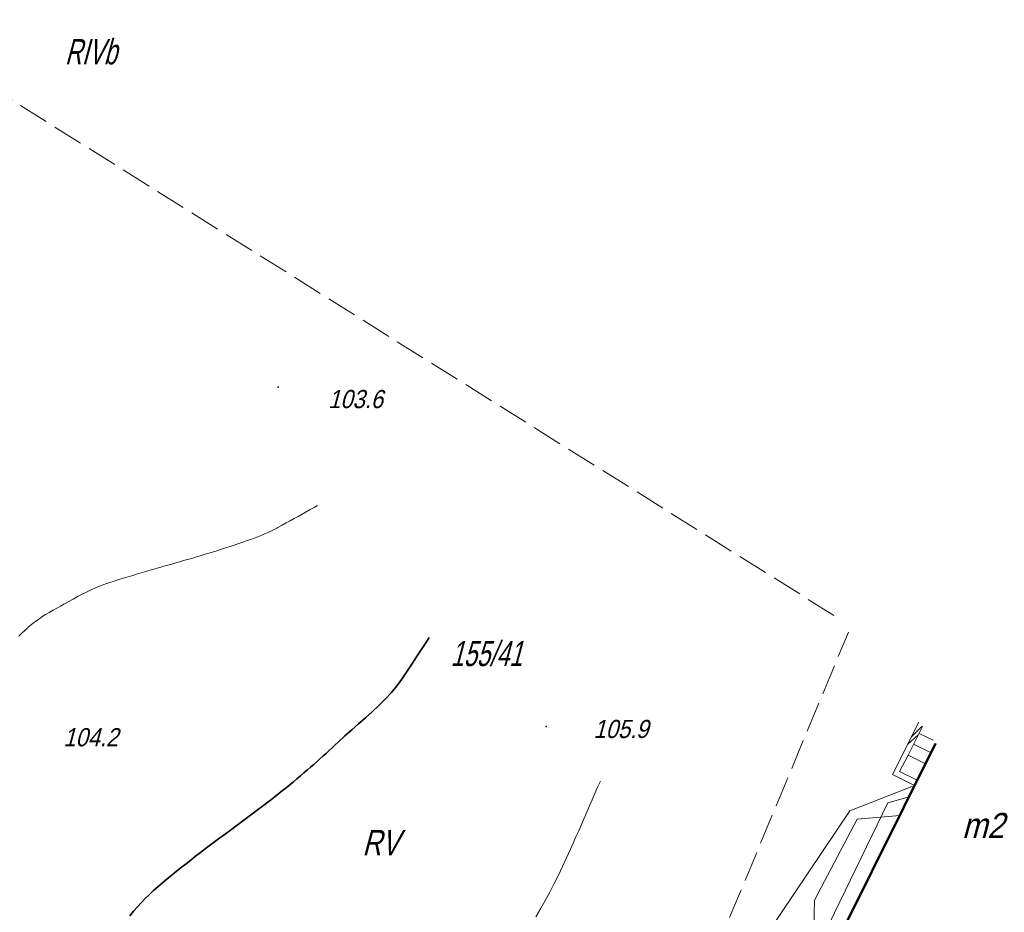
# Model space of a CAD drawing. Extents: x 6530721 to 6531385, y 5978377 to 5979143.
# Tile 145 of 146: x 6531111 to 6531159, y 5978811 to 5978855. Entities that reach past the tile are written whole.
import ezdxf
from ezdxf.enums import TextEntityAlignment as Align

# ---------------------------------------------------------------- set-up
doc = ezdxf.new("R2010")
doc.units = 0
doc.linetypes.add('AB_rokocin 2014-08-13 AC2004$0$l217_500', pattern=[2, 1.5, -0.5])
for name, color, linetype, lineweight in [('AB-wymiarowa', 7, 'Continuous', 30), ('AB_rokocin 2014-08-13 AC2004$0$209-Opis konturu klasyfikacyjnego', 7, 'Continuous', 18), ('AB_rokocin 2014-08-13 AC2004$0$211-Nr działki', 7, 'Continuous', 18), ('AB_rokocin 2014-08-13 AC2004$0$217-Granica konturu klasyfikcyjnego', 7, 'Continuous', 18), ('AB_rokocin 2014-08-13 AC2004$0$312-Budynek', 7, 'Continuous', 18), ('AB_rokocin 2014-08-13 AC2004$0$312-Numer ewidencyjny budynku-Atr124', 7, 'Continuous', 18), ('AB_rokocin 2014-08-13 AC2004$0$352-schody (powierzchnia)', 7, 'Continuous', 18), ('AB_rokocin 2014-08-13 AC2004$0$449-Ściana oporowa rysunek', 7, 'Continuous', 18), ('AB_rokocin 2014-08-13 AC2004$0$811-Warstwica ciągła linia', 7, 'Continuous', 18), ('AB_rokocin 2014-08-13 AC2004$0$814-Warstwica pogrubiona linia', 7, 'Continuous', 18), ('AB_rokocin 2014-08-13 AC2004$0$przewód gazowy (linia)-SG', 7, 'Continuous', 18), ('AB_rokocin 2014-08-13 AC2004$0$przewód kanalizacyjny (linia)-SK', 7, 'Continuous', 18), ('AB_rokocin 2014-08-13 AC2004$0$przewód wodociągowy (linia)-SW', 7, 'Continuous', 18), ('AB_rokocin 2014-08-13 AC2004$0$punkt wysokościowy naturalny', 7, 'Continuous', 18), ('AB_rokocin 2014-08-13 AC2004$0$punkt wysokościowy naturalny-Atr2', 7, 'Continuous', 18)]:
    doc.layers.add(name, color=color, linetype=linetype, lineweight=lineweight)
doc.styles.add('AB_rokocin 2014-08-13 AC2004$0$Standard', font='txt')

# ---------------------------------------------------------------- blocks, each defined once
blk = doc.blocks.new('AB_rokocin 2014-08-13 AC2004$0$PW01')
at = {"linetype": 'Continuous', "lineweight": 13}
h = blk.add_hatch(color=0, dxfattribs=at)
edge = h.paths.add_edge_path()
edge.add_arc((0, 0), 0.045, 0, 360)
blk = doc.blocks.new('AB_rokocin 2014-08-13 AC2004')
at = {"layer": 'AB_rokocin 2014-08-13 AC2004$0$217-Granica konturu klasyfikcyjnego', "color": 3, "linetype": 'AB_rokocin 2014-08-13 AC2004$0$l217_500', "lineweight": 18, "flags": 128}
for points in [[(6531103.99, 5978855.03), (6531151.142, 5978825.454)], [(6531137.38, 5978790.27), (6531151.725, 5978824.71)]]:
    blk.add_lwpolyline(points, dxfattribs=at)
at = {"layer": 'AB_rokocin 2014-08-13 AC2004$0$312-Budynek', "color": 250, "linetype": 'Continuous', "lineweight": 50, "flags": 128}
blk.add_lwpolyline([(6531151.31, 5978809.71), (6531156.039, 5978819.201)], dxfattribs=at)
at = {"layer": 'AB_rokocin 2014-08-13 AC2004$0$352-schody (powierzchnia)', "color": 252, "linetype": 'Continuous', "lineweight": 18}
for p, q in [((6531154.68, 5978818.63), (6531155.383, 5978820.04)), ((6531155.22, 5978819.7), (6531155.915, 5978819.361)), ((6531154.95, 5978819.17), (6531155.81, 5978818.74)), ((6531156.039, 5978819.202), (6531155.54, 5978818.2)), ((6531155.54, 5978818.2), (6531154.68, 5978818.63)), ((6531154.68, 5978818.63), (6531155.54, 5978818.2))]:
    blk.add_line(p, q, dxfattribs=at)
at = {"layer": 'AB_rokocin 2014-08-13 AC2004$0$449-Ściana oporowa rysunek', "color": 7, "linetype": 'Continuous', "lineweight": 18, "flags": 128}
for points in [[(6531155, 5978817.12), (6531153.9, 5978817.67), (6531155.208, 5978820.262)], [(6531155.383, 5978820.04), (6531154.68, 5978818.63), (6531154.25, 5978817.82), (6531155.12, 5978817.38)], [(6531154.82, 5978819.52), (6531155.364, 5978820.064)], [(6531154.66, 5978819.16), (6531155.18, 5978819.63)]]:
    blk.add_lwpolyline(points, dxfattribs=at)
at = {"layer": 'AB_rokocin 2014-08-13 AC2004$0$811-Warstwica ciągła linia', "color": 32, "linetype": 'Continuous', "lineweight": 13, "flags": 128}
for points in [[(6531110.676, 5978824.514), (6531110.769, 5978824.603), (6531110.862, 5978824.692), (6531110.956, 5978824.78), (6531111.051, 5978824.867), (6531111.12, 5978824.93), (6531111.147, 5978824.954), (6531111.309, 5978825.092), (6531111.476, 5978825.222), (6531111.648, 5978825.346), (6531111.825, 5978825.465), (6531112.004, 5978825.578), (6531112.187, 5978825.688), (6531112.371, 5978825.795), (6531112.557, 5978825.9), (6531112.744, 5978826.004), (6531112.9, 5978826.09), (6531112.932, 5978826.108), (6531113.15, 5978826.229), (6531113.369, 5978826.35), (6531113.588, 5978826.469), (6531113.808, 5978826.586), (6531114.029, 5978826.699), (6531114.253, 5978826.807), (6531114.479, 5978826.909), (6531114.707, 5978827.005), (6531114.939, 5978827.092), (6531115.14, 5978827.16), (6531115.174, 5978827.171), (6531115.403, 5978827.243), (6531115.631, 5978827.314), (6531115.86, 5978827.384), (6531116.089, 5978827.454), (6531116.318, 5978827.523), (6531116.547, 5978827.591), (6531116.776, 5978827.659), (6531117.005, 5978827.726), (6531117.235, 5978827.793), (6531117.43, 5978827.85), (6531117.464, 5978827.86), (6531117.659, 5978827.916), (6531117.854, 5978827.972), (6531118.049, 5978828.028), (6531118.245, 5978828.084), (6531118.44, 5978828.139), (6531118.635, 5978828.195), (6531118.83, 5978828.251), (6531119.025, 5978828.307), (6531119.22, 5978828.363), (6531119.38, 5978828.41), (6531119.414, 5978828.42), (6531119.655, 5978828.491), (6531119.895, 5978828.564), (6531120.135, 5978828.637), (6531120.374, 5978828.712), (6531120.613, 5978828.788), (6531120.851, 5978828.865), (6531121.09, 5978828.943), (6531121.328, 5978829.022), (6531121.566, 5978829.101), (6531121.77, 5978829.17), (6531121.804, 5978829.182), (6531121.979, 5978829.242), (6531122.153, 5978829.303), (6531122.326, 5978829.367), (6531122.498, 5978829.433), (6531122.669, 5978829.502), (6531122.839, 5978829.574), (6531123.008, 5978829.649), (6531123.174, 5978829.728), (6531123.339, 5978829.81), (6531123.47, 5978829.88), (6531123.502, 5978829.897), (6531123.7, 5978830.006), (6531123.899, 5978830.115), (6531124.097, 5978830.225), (6531124.295, 5978830.334), (6531124.493, 5978830.444), (6531124.691, 5978830.555), (6531124.889, 5978830.665), (6531125.086, 5978830.776), (6531125.284, 5978830.887), (6531125.45, 5978830.98)], [(6531139.45, 5978817.34), (6531139.315, 5978817.033), (6531139.181, 5978816.726), (6531139.047, 5978816.419), (6531138.914, 5978816.112), (6531138.78, 5978815.805), (6531138.646, 5978815.498), (6531138.512, 5978815.191), (6531138.379, 5978814.884), (6531138.244, 5978814.577), (6531138.11, 5978814.27), (6531137.974, 5978813.964), (6531137.78, 5978813.535), (6531137.581, 5978813.109), (6531137.376, 5978812.685), (6531137.165, 5978812.264), (6531136.949, 5978811.846), (6531136.726, 5978811.431), (6531136.495, 5978811.021), (6531136.258, 5978810.615)]]:
    blk.add_lwpolyline(points, dxfattribs=at)
at = {"layer": 'AB_rokocin 2014-08-13 AC2004$0$814-Warstwica pogrubiona linia', "color": 32, "linetype": 'Continuous', "lineweight": 35, "flags": 128}
blk.add_lwpolyline([(6531130.98, 5978824.44), (6531130.848, 5978824.239), (6531130.716, 5978824.038), (6531130.585, 5978823.836), (6531130.455, 5978823.635), (6531130.324, 5978823.433), (6531130.193, 5978823.232), (6531130.061, 5978823.03), (6531129.929, 5978822.83), (6531129.795, 5978822.629), (6531129.66, 5978822.43), (6531129.395, 5978822.069), (6531129.111, 5978821.724), (6531128.808, 5978821.394), (6531128.492, 5978821.076), (6531128.165, 5978820.767), (6531127.831, 5978820.465), (6531127.492, 5978820.167), (6531127.151, 5978819.87), (6531126.813, 5978819.572), (6531126.48, 5978819.27), (6531126.329, 5978819.13), (6531126.179, 5978818.991), (6531126.028, 5978818.851), (6531125.877, 5978818.712), (6531125.726, 5978818.573), (6531125.574, 5978818.435), (6531125.422, 5978818.297), (6531125.269, 5978818.161), (6531125.115, 5978818.025), (6531124.96, 5978817.89), (6531124.786, 5978817.741), (6531124.612, 5978817.593), (6531124.437, 5978817.445), (6531124.261, 5978817.299), (6531124.084, 5978817.153), (6531123.907, 5978817.009), (6531123.729, 5978816.865), (6531123.55, 5978816.722), (6531123.37, 5978816.581), (6531123.19, 5978816.44), (6531122.864, 5978816.19), (6531122.537, 5978815.942), (6531122.208, 5978815.695), (6531121.878, 5978815.45), (6531121.548, 5978815.206), (6531121.218, 5978814.962), (6531120.887, 5978814.718), (6531120.557, 5978814.473), (6531120.228, 5978814.228), (6531119.9, 5978813.98), (6531119.662, 5978813.798), (6531119.424, 5978813.616), (6531119.188, 5978813.432), (6531118.953, 5978813.248), (6531118.718, 5978813.062), (6531118.484, 5978812.875), (6531118.252, 5978812.686), (6531118.02, 5978812.496), (6531117.79, 5978812.304), (6531117.56, 5978812.11), (6531117.345, 5978811.921), (6531117.137, 5978811.725), (6531116.934, 5978811.524), (6531116.737, 5978811.318), (6531116.544, 5978811.107), (6531116.355, 5978810.892), (6531116.169, 5978810.675)], dxfattribs=at)
at = {"layer": 'AB_rokocin 2014-08-13 AC2004$0$przewód gazowy (linia)-SG', "color": 40, "linetype": 'Continuous', "lineweight": 18, "flags": 128}
blk.add_lwpolyline([(6531154.72, 5978816.56), (6531153.68, 5978816.27), (6531150.77, 5978810.28), (6531140.27, 5978788.71)], dxfattribs=at)
at = {"layer": 'AB_rokocin 2014-08-13 AC2004$0$przewód kanalizacyjny (linia)-SK', "color": 34, "linetype": 'Continuous', "lineweight": 18, "flags": 128}
blk.add_lwpolyline([(6531155, 5978817.12), (6531151.8, 5978815.86), (6531140.13, 5978798.5)], dxfattribs=at)
at = {"layer": 'AB_rokocin 2014-08-13 AC2004$0$przewód wodociągowy (linia)-SW', "color": 5, "linetype": 'Continuous', "lineweight": 18, "flags": 128}
blk.add_lwpolyline([(6531154.26, 5978815.64), (6531152.16, 5978815.46), (6531150.05, 5978811.45), (6531149.94, 5978807.28), (6531148.56, 5978786.57)], dxfattribs=at)
at = {"layer": 'AB_rokocin 2014-08-13 AC2004$0$punkt wysokościowy naturalny', "color": 7, "linetype": 'Continuous', "lineweight": 13}
for p in [(6531123.51, 5978836.84), (6531136.77, 5978820.04)]:
    blk.add_blockref('AB_rokocin 2014-08-13 AC2004$0$PW01', p, dxfattribs=at)
at = {"layer": 'AB_rokocin 2014-08-13 AC2004$0$209-Opis konturu klasyfikacyjnego', "color": 3, "linetype": 'Continuous', "lineweight": 20, "style": 'AB_rokocin 2014-08-13 AC2004$0$Standard', "oblique": 15}
for s, width, p in [('RIVb', 0.689, (6531112.96, 5978852.82)), ('RV', 0.785, (6531127.67, 5978813.67))]:
    blk.add_text(s, height=1.25, dxfattribs=dict(at, width=width)).set_placement(p)
at = {"layer": 'AB_rokocin 2014-08-13 AC2004$0$211-Nr działki', "color": 92, "linetype": 'Continuous', "lineweight": 30, "style": 'AB_rokocin 2014-08-13 AC2004$0$Standard', "oblique": 15, "width": 0.692}
blk.add_text('155/41', height=1.25, dxfattribs=at).set_placement((6531132.04, 5978823.03))
at = {"layer": 'AB_rokocin 2014-08-13 AC2004$0$312-Numer ewidencyjny budynku-Atr124', "color": 7, "linetype": 'ByBlock', "lineweight": 20, "style": 'AB_rokocin 2014-08-13 AC2004$0$Standard', "oblique": 15, "width": 0.896}
blk.add_text('m2', height=1.25, dxfattribs=at).set_placement((6531158.38, 5978815.14), align=Align.MIDDLE_CENTER)
at = {"layer": 'AB_rokocin 2014-08-13 AC2004$0$punkt wysokościowy naturalny-Atr2', "color": 252, "linetype": 'ByBlock', "lineweight": 20, "style": 'AB_rokocin 2014-08-13 AC2004$0$Standard', "oblique": 15, "width": 0.9}
for s, p in [('103.6', (6531125.98, 5978835.8)), ('105.9', (6531139.11, 5978819.47)), ('104.2', (6531112.88, 5978819.06))]:
    blk.add_text(s, height=0.9, dxfattribs=at).set_placement(p)

msp = doc.modelspace()

# ---------------------------------------------------------------- block references
at = {"layer": 'AB-wymiarowa'}
msp.add_blockref('AB_rokocin 2014-08-13 AC2004', (0, 0), dxfattribs=at)

doc.saveas('drawing.dxf')
